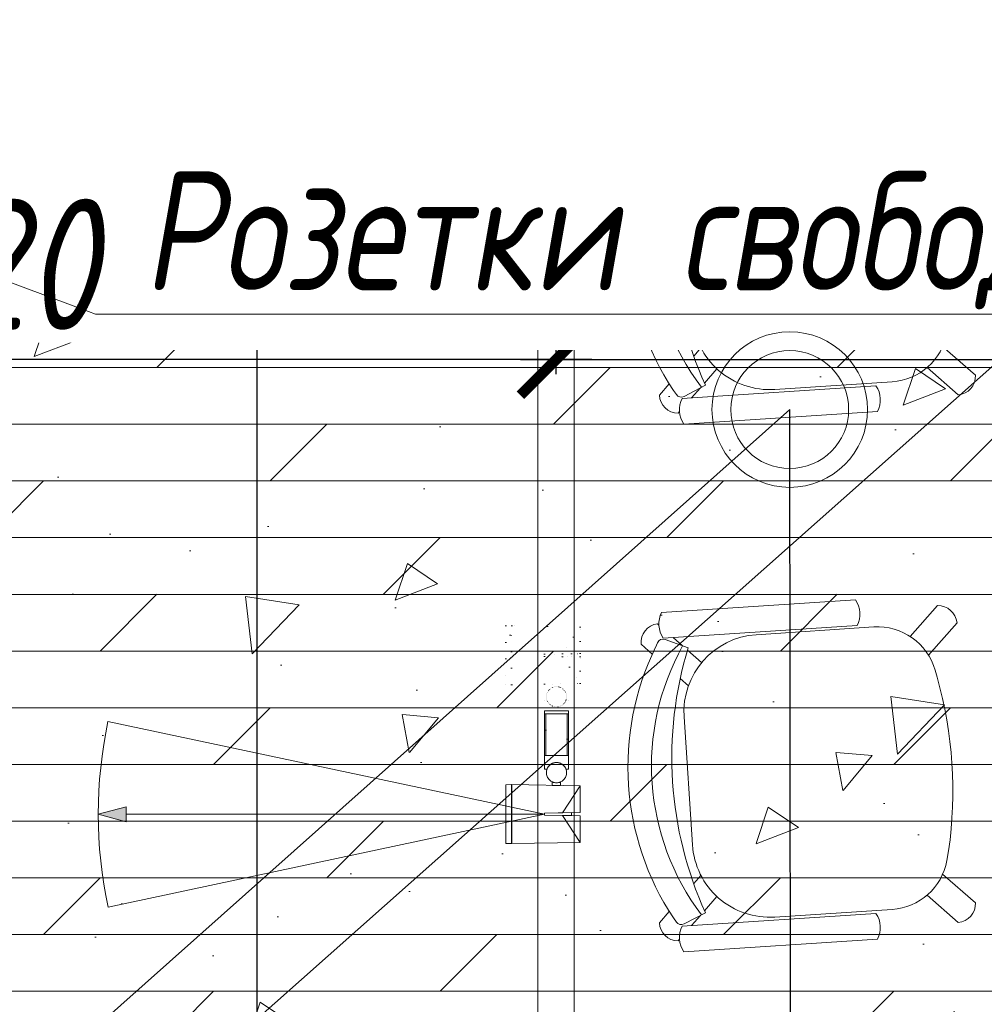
# Model space of a CAD drawing. Header units: millimetres. Extents: x -57162 to 485422, y -209335 to -9481.
# Tile 70 of 256: x 56158 to 57779, y -48314 to -46660. Entities that reach past the tile are written whole.
import ezdxf
from ezdxf import colors
from ezdxf.entities.mleader import LeaderData, LeaderLine
from ezdxf.math import Vec2, Vec3

# ---------------------------------------------------------------- set-up
doc = ezdxf.new("R2010")
doc.units = ezdxf.units.MM
doc.linetypes.add('Wipeout_Contour', pattern=[1, 0, -1])
doc.layers.get('Defpoints').update_dxf_attribs({"color": 31})
for name, color, linetype, lineweight in [('dim_light', 12, 'Continuous', 9), ('dim_pot', 128, 'Continuous', 9), ('light_pot', 52, 'Continuous', 15), ('meb', 26, 'Continuous', 15)]:
    doc.layers.add(name, color=color, linetype=linetype, lineweight=lineweight)
for name, color, linetype, lineweight, true_color in [('EOM vinoski', 7, 'Continuous', 5, 0x423200), ('pol', 7, 'Continuous', 15, 0x55666d), ('pot sh', 7, 'Continuous', 15, 0x261e3e), ('МЕБЕЛЬ НАША ЛИНИЯ', 7, 'Continuous', 0, 0x6a6a6a)]:
    doc.layers.add(name, color=color, linetype=linetype, lineweight=lineweight, true_color=true_color)
doc.styles.add('fl_iso paper', font='isocpeur.ttf', dxfattribs={"width": 0.8, "oblique": 10})
doc.styles.add('In tre', font='isocpeur.ttf', dxfattribs={"width": 0.8, "oblique": 10})
doc.dimstyles.new('In tre 1_75', dxfattribs={"dimtxt": 220, "dimasz": 120, "dimexe": 60, "dimexo": 10, "dimgap": 50, "dimtad": 1, "dimdec": 0, "dimrnd": 5, "dimzin": 0, "dimdsep": 46, "dimtxsty": 'fl_iso paper', "dimblk": 'ARCHTICK', "dimcen": 0, "dimdle": 60, "dimadec": 0, "dimazin": 0, "dimtfac": 1, "dimtdec": 0, "dimtofl": 0, "dimtmove": 1, "dimatfit": 1, "dimfxl": 1, "dimtfill": 1, "dimtolj": 1, "dimtzin": 0, "dimarcsym": 1})

# ---------------------------------------------------------------- blocks, each defined once
blk = doc.blocks.new('_ArchTick')
at = {"color": 0, "linetype": 'ByBlock', "lineweight": 9, "const_width": 0.15}
blk.add_lwpolyline([(-0.5, -0.5), (0.5, 0.5)], dxfattribs=at)
blk = doc.blocks.new('*D436')
at = {"layer": 'Defpoints', "color": 0, "transparency": 16777216}
for p in [(55039.1, -47230.3), (55039.1, -47265.2), (57059.1, -47265.2)]:
    blk.add_point(p, dxfattribs=at)
at = {"layer": 'dim_light', "color": 0, "lineweight": -2, "transparency": 16777216}
for p, q in [((55039.1, -47255.2), (55039.1, -47170.3)), ((57059.1, -47255.2), (57059.1, -47170.3)), ((57119.1, -47230.3), (54979.1, -47230.3))]:
    blk.add_line(p, q, dxfattribs=at)
at = {"layer": 'dim_light', "color": 0, "lineweight": -2, "transparency": 16777216, "xscale": 120, "yscale": 120, "zscale": 120, "rotation": 180}
blk.add_blockref('_ArchTick', (55039.1, -47230.3), dxfattribs=at)
at = {"layer": 'dim_light', "color": 0, "lineweight": -2, "transparency": 16777216, "xscale": 120, "yscale": 120, "zscale": 120}
blk.add_blockref('_ArchTick', (57059.1, -47230.3), dxfattribs=at)
at = {"layer": 'dim_light', "color": 0, "transparency": 16777216, "insert": (56049.1, -47070.3), "char_height": 220, "attachment_point": 5, "style": 'fl_iso paper', "bg_fill": 3, "box_fill_scale": 1.1, "bg_fill_color": 256, "bg_fill_true_color": 13158600, "bg_fill_transparency": 0}
blk.add_mtext('\\A1;2020', dxfattribs=at)
blk = doc.blocks.new('*D437')
at = {"layer": 'Defpoints', "color": 0, "transparency": 16777216}
for p in [(60259.1, -47230.3), (57059.1, -47265.2), (60259.1, -47265.2)]:
    blk.add_point(p, dxfattribs=at)
at = {"layer": 'dim_light', "color": 0, "lineweight": -2, "transparency": 16777216}
for p, q in [((57059.1, -47255.2), (57059.1, -47170.3)), ((60259.1, -47255.2), (60259.1, -47170.3)), ((56999.1, -47230.3), (60319.1, -47230.3))]:
    blk.add_line(p, q, dxfattribs=at)
at = {"layer": 'dim_light', "color": 0, "lineweight": -2, "transparency": 16777216, "xscale": 120, "yscale": 120, "zscale": 120, "rotation": 180}
blk.add_blockref('_ArchTick', (57059.1, -47230.3), dxfattribs=at)
at = {"layer": 'dim_light', "color": 0, "lineweight": -2, "transparency": 16777216, "xscale": 120, "yscale": 120, "zscale": 120}
blk.add_blockref('_ArchTick', (60259.1, -47230.3), dxfattribs=at)
at = {"layer": 'dim_light', "color": 0, "transparency": 16777216, "insert": (58659.1, -47070.3), "char_height": 220, "attachment_point": 5, "style": 'fl_iso paper', "bg_fill": 3, "box_fill_scale": 1.1, "bg_fill_color": 256, "bg_fill_true_color": 13158600, "bg_fill_transparency": 0}
blk.add_mtext('\\A1;3200', dxfattribs=at)
blk = doc.blocks.new('*U404')
at = {"layer": 'light_pot', "linetype": 'Continuous', "lineweight": 18, "true_color": 0x333300}
blk.add_hatch(color=48, dxfattribs=at).paths.add_polyline_path([(-770, -93.6), (-723.3, -81.1), (-723.3, -106.1)])
at = {"layer": 'light_pot', "color": 48, "linetype": 'Continuous', "lineweight": 18, "true_color": 0x333300}
for p, q in [((-770, -93.6), (-723.3, -81.1)), ((-723.3, -106.1), (-723.3, -81.1)), ((-770, -93.6), (-723.3, -106.1)), ((-20, -93.4), (-723.3, -93.6))]:
    blk.add_line(p, q, dxfattribs=at)
at = {"layer": 'light_pot', "color": 48, "linetype": 'Wipeout_Contour', "lineweight": 0, "ltscale": 27.581187, "true_color": 0x333300}
blk.add_lwpolyline([(-75.5, 123.9), (-75.5, 222.9), (-85, 222.7), (-85, 124.1), (-75.5, 123.9)], dxfattribs=at)
at = {"layer": 'light_pot', "color": 48, "linetype": 'Wipeout_Contour', "lineweight": 0, "ltscale": 54.880114, "true_color": 0x333300}
blk.add_lwpolyline([(40, 125.9), (40, 170.6), (-20, 171.6), (-20, 175.1), (40, 176.2), (40, 220.9), (-75, 222.9), (-75, 123.9), (40, 125.9)], dxfattribs=at)
at = {"layer": 'light_pot', "color": 48, "linetype": 'Wipeout_Contour', "lineweight": 0, "ltscale": 20.267003, "true_color": 0x333300}
blk.add_lwpolyline([(40, 176.2), (40, 220.9), (10, 175.7), (40, 176.2)], dxfattribs=at)
at = {"layer": 'light_pot', "color": 48, "linetype": 'Wipeout_Contour', "lineweight": 0, "ltscale": 27.795682, "true_color": 0x333300}
blk.add_lwpolyline([(25, 170.8), (25, 175.9), (-20, 175.1), (-20, 171.6), (25, 170.8)], dxfattribs=at)
at = {"layer": 'light_pot', "color": 48, "linetype": 'Wipeout_Contour', "lineweight": 0, "ltscale": 20.878376, "true_color": 0x333300}
blk.add_lwpolyline([(10, 171.1), (40, 125.9), (40, 170.6), (10, 171.1)], dxfattribs=at)
at = {"layer": 'light_pot', "color": 48, "linetype": 'Wipeout_Contour', "lineweight": 0, "ltscale": 440.919975, "true_color": 0x333300}
blk.add_lwpolyline([(17, 103.7), (16.9, 105.4), (16.7, 107), (16.3, 108.6), (15.7, 110.2), (15, 111.7), (14.1, 113.1), (13.1, 114.5), (12, 115.7), (10.8, 116.8), (9.4, 117.8), (8, 118.7), (6.5, 119.4), (4.9, 120), (3.3, 120.4), (1.7, 120.6), (0, 120.7), (-1.7, 120.6), (-3.3, 120.4), (-4.9, 120), (-6.5, 119.4), (-8, 118.7), (-9.4, 117.8), (-10.8, 116.8), (-12, 115.7), (-13.1, 114.5), (-14.1, 113.1), (-15, 111.7), (-15.7, 110.2), (-16.3, 108.6), (-16.7, 107), (-16.9, 105.4), (-17, 103.7), (-16.9, 102), (-16.7, 100.4), (-16.3, 98.8), (-15.7, 97.2), (-15, 95.7), (-14.1, 94.2), (-13.1, 92.9), (-12, 91.7), (-10.8, 90.5), (-9.4, 89.6), (-8, 88.7), (-6.5, 88), (-4.9, 87.4), (-3.3, 87), (-1.7, 86.8), (0, 86.7), (1.7, 86.8), (3.3, 87), (4.9, 87.4), (6.5, 88), (8, 88.7), (9.4, 89.6), (10.8, 90.5), (12, 91.7), (13.1, 92.9), (14.1, 94.2), (15, 95.7), (15.7, 97.2), (16.3, 98.8), (16.7, 100.4), (16.9, 102), (17, 103.7)], dxfattribs=at)
blk.add_lwpolyline([(17, 103.7), (16.9, 105.4), (16.7, 107), (16.3, 108.6), (15.7, 110.2), (15, 111.7), (14.1, 113.1), (13.1, 114.5), (12, 115.7), (10.8, 116.8), (9.4, 117.8), (8, 118.7), (6.5, 119.4), (4.9, 120), (3.3, 120.4), (1.7, 120.6), (0, 120.7), (-1.7, 120.6), (-3.3, 120.4), (-4.9, 120), (-6.5, 119.4), (-8, 118.7), (-9.4, 117.8), (-10.8, 116.8), (-12, 115.7), (-13.1, 114.5), (-14.1, 113.1), (-15, 111.7), (-15.7, 110.2), (-16.3, 108.6), (-16.7, 107), (-16.9, 105.4), (-17, 103.7), (-16.9, 102), (-16.7, 100.4), (-16.3, 98.8), (-15.7, 97.2), (-15, 95.7), (-14.1, 94.2), (-13.1, 92.9), (-12, 91.7), (-10.8, 90.5), (-9.4, 89.6), (-8, 88.7), (-6.5, 88), (-4.9, 87.4), (-3.3, 87), (-1.7, 86.8), (0, 86.7), (1.7, 86.8), (3.3, 87), (4.9, 87.4), (6.5, 88), (8, 88.7), (9.4, 89.6), (10.8, 90.5), (12, 91.7), (13.1, 92.9), (14.1, 94.2), (15, 95.7), (15.7, 97.2), (16.3, 98.8), (16.7, 100.4), (16.9, 102), (17, 103.7)], dxfattribs=at)
at = {"layer": 'light_pot', "color": 48, "linetype": 'Wipeout_Contour', "lineweight": 0, "ltscale": 87.339052, "true_color": 0x333300}
blk.add_lwpolyline([(7, 119.2), (7, 119.2), (7, 125.3), (-7, 125.1), (-7, 119.2), (-7, 119.2), (-5.3, 119.8), (-3.6, 120.3), (-1.8, 120.6), (0, 120.7), (1.8, 120.6), (3.6, 120.3), (5.3, 119.8), (7, 119.2)], dxfattribs=at)
at = {"layer": 'light_pot', "color": 48, "linetype": 'Wipeout_Contour', "lineweight": 0, "ltscale": 149.796586, "true_color": 0x333300}
blk.add_lwpolyline([(-16, 97.9), (-20, 97.9), (-20, 0), (20, 0), (20, 97.9), (16, 97.9), (14.9, 95.5), (13.5, 93.3), (11.7, 91.4), (9.7, 89.8), (7.5, 88.4), (5.1, 87.5), (2.6, 86.9), (0, 86.7), (-2.6, 86.9), (-5.1, 87.5), (-7.5, 88.4), (-9.7, 89.8), (-11.7, 91.4), (-13.5, 93.3), (-14.9, 95.5), (-16, 97.9)], dxfattribs=at)
at = {"layer": 'light_pot', "color": 48, "linetype": 'Continuous', "lineweight": 18, "true_color": 0x333300, "flags": 128}
for points in [[(-16, -17.9), (-20, -17.9), (-20, 80), (20, 80), (20, -17.9), (16, -17.9), (14.9, -15.5), (13.5, -13.3), (11.7, -11.4), (9.7, -9.8), (7.5, -8.4), (5.1, -7.5), (2.6, -6.9), (0, -6.7), (-2.6, -6.9), (-5.1, -7.5), (-7.5, -8.4), (-9.7, -9.8), (-11.7, -11.4), (-13.5, -13.3), (-14.9, -15.5)], [(18, 75), (18, 5), (-18, 5), (-18, 75)], [(18, 75), (18, 5), (-18, 5), (-18, 75)], [(17, -23.7), (16.9, -25.4), (16.7, -27), (16.3, -28.6), (15.7, -30.2), (15, -31.7), (14.1, -33.1), (13.1, -34.5), (12, -35.7), (10.8, -36.8), (9.4, -37.8), (8, -38.7), (6.5, -39.4), (4.9, -40), (3.3, -40.4), (1.7, -40.6), (0, -40.7), (-1.7, -40.6), (-3.3, -40.4), (-4.9, -40), (-6.5, -39.4), (-8, -38.7), (-9.4, -37.8), (-10.8, -36.8), (-12, -35.7), (-13.1, -34.5), (-14.1, -33.1), (-15, -31.7), (-15.7, -30.2), (-16.3, -28.6), (-16.7, -27), (-16.9, -25.4), (-17, -23.7), (-16.9, -22), (-16.7, -20.4), (-16.3, -18.8), (-15.7, -17.2), (-15, -15.7), (-14.1, -14.2), (-13.1, -12.9), (-12, -11.7), (-10.8, -10.5), (-9.4, -9.6), (-8, -8.7), (-6.5, -8), (-4.9, -7.4), (-3.3, -7), (-1.7, -6.8), (0, -6.7), (1.7, -6.8), (3.3, -7), (4.9, -7.4), (6.5, -8), (8, -8.7), (9.4, -9.6), (10.8, -10.5), (12, -11.7), (13.1, -12.9), (14.1, -14.2), (15, -15.7), (15.7, -17.2), (16.3, -18.8), (16.7, -20.4), (16.9, -22)], [(17, -23.7), (16.9, -25.4), (16.7, -27), (16.3, -28.6), (15.7, -30.2), (15, -31.7), (14.1, -33.1), (13.1, -34.5), (12, -35.7), (10.8, -36.8), (9.4, -37.8), (8, -38.7), (6.5, -39.4), (4.9, -40), (3.3, -40.4), (1.7, -40.6), (0, -40.7), (-1.7, -40.6), (-3.3, -40.4), (-4.9, -40), (-6.5, -39.4), (-8, -38.7), (-9.4, -37.8), (-10.8, -36.8), (-12, -35.7), (-13.1, -34.5), (-14.1, -33.1), (-15, -31.7), (-15.7, -30.2), (-16.3, -28.6), (-16.7, -27), (-16.9, -25.4), (-17, -23.7), (-16.9, -22), (-16.7, -20.4), (-16.3, -18.8), (-15.7, -17.2), (-15, -15.7), (-14.1, -14.2), (-13.1, -12.9), (-12, -11.7), (-10.8, -10.5), (-9.4, -9.6), (-8, -8.7), (-6.5, -8), (-4.9, -7.4), (-3.3, -7), (-1.7, -6.8), (0, -6.7), (1.7, -6.8), (3.3, -7), (4.9, -7.4), (6.5, -8), (8, -8.7), (9.4, -9.6), (10.8, -10.5), (12, -11.7), (13.1, -12.9), (14.1, -14.2), (15, -15.7), (15.7, -17.2), (16.3, -18.8), (16.7, -20.4), (16.9, -22)], [(-75.5, -43.9), (-75.5, -142.9), (-85, -142.7), (-85, -44.1)], [(-75.5, -43.9), (-85, -44.1), (-85, -142.7), (-75.5, -142.9)], [(40, -45.9), (40, -90.6), (-20, -91.6), (-20, -95.1), (40, -96.2), (40, -140.9), (-75, -142.9), (-75, -43.9)], [(40, -45.9), (40, -90.6), (-20, -91.6), (-20, -95.1), (40, -96.2), (40, -140.9), (-75, -142.9), (-75, -43.9)], [(7, -39.2), (7, -39.2), (7, -45.3), (-7, -45.1), (-7, -39.2), (-7, -39.2), (-5.3, -39.8), (-3.6, -40.3), (-1.8, -40.6), (0, -40.7), (1.8, -40.6), (3.6, -40.3), (5.3, -39.8)], [(10, -91.1), (40, -45.9), (40, -90.6)], [(10, -91.1), (40, -90.6), (40, -45.9)], [(25, -90.8), (25, -95.9), (-20, -95.1), (-20, -91.6)], [(25, -90.8), (25, -95.9), (-20, -95.1), (-20, -91.6)], [(40, -96.2), (40, -140.9), (10, -95.7)], [(40, -96.2), (10, -95.7), (40, -140.9)]]:
    blk.add_lwpolyline(points, close=True, dxfattribs=at)
for points in [[(-16, -17.9, -0.31502), (0, -6.7, -0.31502), (16, -17.9), (20, -17.9), (20, 80), (-20, 80), (-20, -17.9)], [(-753.6, 62.3), (-20, -93.4), (-753.5, -249.6, -0.105104)], [(7, -39.2, -0.214789), (-7, -39.2), (-7, -39.2), (-7, -45.1), (7, -45.3), (7, -39.2)]]:
    blk.add_lwpolyline(points, format="xyb", close=True, dxfattribs=at)
at = {"layer": 'light_pot', "color": 48, "linetype": 'Wipeout_Contour', "lineweight": 0, "ltscale": 27.398732, "true_color": 0x333300}
blk.add_lwpolyline([(18, 5), (18, 75), (-18, 75), (-18, 5), (18, 5)], dxfattribs=at)
blk = doc.blocks.new('*D468')
at = {"layer": 'Defpoints', "color": 0, "transparency": 16777216}
for p in [(57028.6, -45289.1), (56556.3, -53639.1), (57059.2, -53639.1)]:
    blk.add_point(p, dxfattribs=at)
at = {"layer": 'dim_light', "color": 0, "lineweight": -2, "transparency": 16777216}
for p, q in [((56556.3, -45229.1), (56556.3, -53699.1)), ((57018.6, -45289.1), (56496.3, -45289.1)), ((57049.2, -53639.1), (56496.3, -53639.1))]:
    blk.add_line(p, q, dxfattribs=at)
at = {"layer": 'dim_light', "color": 0, "lineweight": -2, "transparency": 16777216, "xscale": 120, "yscale": 120, "zscale": 120}
for p, rotation in [((56556.3, -45289.1), 90), ((56556.3, -53639.1), 270)]:
    blk.add_blockref('_ArchTick', p, dxfattribs=dict(at, rotation=rotation))
at = {"layer": 'dim_light', "color": 0, "transparency": 16777216, "insert": (56396.3, -49464.1), "char_height": 220, "attachment_point": 5, "rotation": 90, "style": 'fl_iso paper', "bg_fill": 3, "box_fill_scale": 1.1, "bg_fill_color": 256, "bg_fill_true_color": 13158600, "bg_fill_transparency": 0}
blk.add_mtext('\\A1;8350', dxfattribs=at)
blk = doc.blocks.new('indiana visitor_s')
at = {"layer": 'МЕБЕЛЬ НАША ЛИНИЯ', "linetype": 'Continuous'}
for p, q in [((-234.5, 265.2), (-216.7, 247.4)), ((234.3, 265.4), (216.5, 247.6)), ((-267, 235.9), (-264.4, 233.3)), ((-235.4, 236.5), (-228.1, 241)), ((235, 237.7), (227.5, 241.5)), ((266.8, 235.7), (264.4, 233.3)), ((-286, 227.4), (-286, -99)), ((-242.7, 227.4), (-242.7, -99)), ((-222.8, 187), (-239.3, 224)), ((223.1, 186.8), (239.7, 224.7)), ((242, 227.4), (242, -99)), ((285.3, 227.4), (285.3, -99)), ((-242.7, 211.6), (-226.7, 195.6)), ((-172.8, 203.4), (-159.7, 190.4)), ((-107.7, 201.2), (107.7, 201.2)), ((172.4, 203.5), (159.4, 190.5)), ((242, 210.9), (227, 195.9)), ((-219.4, 188.3), (-196.9, 165.8)), ((219.3, 188.2), (196.9, 165.8)), ((-237.7, 71.2), (-237.7, -126.5)), ((237.7, 71.2), (237.7, -126.9)), ((-266.8, -235.7), (-217.7, -186.6)), ((266.8, -235.7), (217.8, -186.7)), ((-235.7, -266.8), (-184, -215.1)), ((-161.9, -223.5), (-145.5, -227.6)), ((158.4, -224.7), (146.8, -227.2)), ((235.7, -266.8), (184.3, -215.4))]:
    blk.add_line(p, q, dxfattribs=at)
for centre, radius, start, end in [((0.1, -156.1), 458, 60.2249, 119.8821), ((-235.3, 233.5), 31.7, 88.7139, 175.7843), ((235, 233.6), 31.8, 3.7654, 91.3396), ((2.2, -152.7), 414.8, 57.1762, 123.3523), ((-264.3, 190.5), 42.8, 59.6199, 120.3801), ((-230.2, 228), 10, 121.5324, 204.0412), ((230.5, 228.7), 10, 335.9588, 63.1701), ((263.7, 190.5), 42.8, 59.6199, 120.3801), ((-0.1, -404.6), 632.1, 69.3265, 110.633), ((-107.7, 71.2), 130, 90, 180), ((107.7, 71.2), 130, 0, 90), ((-264.3, -62.2), 42.7, 239.5345, 300.4655), ((263.7, -62.2), 42.7, 239.5345, 300.4655), ((-137.7, -126.5), 100, 180, 255.9983), ((137.7, -126.9), 100, 281.9515, 360), ((-0.3, 464.5), 707.2, 258.1526, 282.0043), ((-235.4, -235.4), 31.5, 180.6369, 269.3631), ((233.9, -233.9), 32.9, 273.1192, 356.8808)]:
    blk.add_arc(centre, radius, start, end, dxfattribs=at)
blk = doc.blocks.new('_DOT')
at = {"color": 0, "linetype": 'ByBlock'}
blk.add_line((-0.5, 0), (-1, 0), dxfattribs=at)
at = {"color": 0, "linetype": 'ByBlock', "const_width": 0.5}
blk.add_lwpolyline([(-0.25, 0, 1), (0.25, 0, 1)], format="xyb", close=True, dxfattribs=at)

msp = doc.modelspace()

# ---------------------------------------------------------------- hatches: boundary and pattern name
at = {"layer": 'pol'}
h = msp.add_hatch(dxfattribs=at)
h.set_pattern_fill('DOLMIT', color=256, scale=15)
h.paths.add_polyline_path([(55039.1, -53639.1), (55039.1, -46189.1), (55539.1, -46189.1), (55539.1, -45289.1), (61679.1, -45289.1), (61679.1, -45939.1), (62279.1, -45939.1), (62279.1, -53639.1), (59429.1, -53639.1), (59429.1, -52639.1), (58429.1, -52639.1), (58429.1, -53639.1)])
at = {"layer": 'pot sh', "linetype": 'ByBlock', "lineweight": 0, "true_color": 0x878581}
h = msp.add_hatch(dxfattribs=at)
h.set_pattern_fill('AR-CONC', color=252, scale=4, angle=180)
h.paths.add_polyline_path([(55039.1, -53639.1), (55039.1, -46189.1), (55539.1, -46189.1), (55539.1, -45289.1), (61679.1, -45289.1), (61679.1, -45939.1), (62279.1, -45939.1), (62279.1, -53639.1), (59429.1, -53639.1), (59429.1, -52639.1), (58429.1, -52639.1), (58429.1, -53639.1)])

# ---------------------------------------------------------------- block references
at = {"layer": 'light_pot'}
msp.add_blockref('*U404', (57059.7, -47900.7), dxfattribs=at)
at = {"layer": 'meb', "linetype": 'ByBlock', "rotation": 93.73602006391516}
msp.add_blockref('indiana visitor_s', (57481.9, -47925.2), dxfattribs=at)

# ---------------------------------------------------------------- next in the draw order: dimensions: what is measured, and where the dimension line sits
at = {"layer": 'dim_light'}
dim = msp.add_linear_dim(base=(55039.1, -47230.3), p1=(57059.1, -47265.2), p2=(55039.1, -47265.2), dimstyle='In tre 1_75', dxfattribs=at)
dim.commit()
dim.dimension.update_dxf_attribs({"geometry": '*D436', "text_midpoint": (56049.1, -47070.3)})

# ---------------------------------------------------------------- next in the draw order: linework, layer by layer
at = {"layer": 'light_pot', "flags": 128}
msp.add_lwpolyline([(57089.6, -45289.1), (57089.7, -53639.1), (57028.7, -53639.1), (57028.6, -45289.1)], close=True, dxfattribs=at)

# ---------------------------------------------------------------- next in the draw order: dimensions: what is measured, and where the dimension line sits
at = {"layer": 'dim_light'}
dim = msp.add_linear_dim(base=(60259.1, -47230.3), p1=(57059.1, -47265.2), p2=(60259.1, -47265.2), dimstyle='In tre 1_75', dxfattribs=at)
dim.commit()
dim.dimension.update_dxf_attribs({"geometry": '*D437', "text_midpoint": (58659.1, -47070.3)})

# ---------------------------------------------------------------- next in the draw order: linework, layer by layer
at = {"layer": 'dim_pot', "lineweight": 0, "ltscale": 20}
msp.add_circle((57451.6, -47314.5), 99, dxfattribs=at)

# ---------------------------------------------------------------- next in the draw order: dimensions: what is measured, and where the dimension line sits
at = {"layer": 'dim_light'}
dim = msp.add_linear_dim(base=(56556.3, -53639.1), p1=(57028.6, -45289.1), p2=(57059.2, -53639.1), angle=90, dimstyle='In tre 1_75', dxfattribs=at)
dim.commit()
dim.dimension.update_dxf_attribs({"geometry": '*D468', "text_midpoint": (56396.3, -49464.1)})

# ---------------------------------------------------------------- next in the draw order: leaders
at = {"layer": 'pol', "color": 0, "linetype": 'ByBlock'}
ml = msp.add_multileader_mtext('Standard', dxfattribs=at)
ml.set_content('Керамогранит под камень^J600х1200 мм', style='In tre')
ml.set_leader_properties()
ml.build(insert=Vec2(0, 0))
ml.multileader.update_dxf_attribs({"text_left_attachment_type": 6, "text_right_attachment_type": 6, "dogleg_length": 1, "arrow_head_size": 0, "scale": 50})
ctx = ml.context
ctx.base_point, ctx.scale, ctx.char_height, ctx.arrow_head_size, ctx.landing_gap_size, ctx.plane_origin = Vec3(45744.7, -46505), 50, 200, 0, 4.5, Vec3(52556.5, -41665.1)
ctx.left_attachment, ctx.right_attachment = 6, 6
notes = []
notes.append((ctx, [(0, (1, 1, 0), (48479, -46505), (-1, 0), 50, [(1, [(50100.5, -44126.8)], 0, [])])]))
ctx.mtext.insert, ctx.mtext.width, ctx.mtext.defined_height, ctx.mtext.flow_direction = Vec3(45749.2, -46265), 2737.458, 696.6, 5
ctx.mtext.has_bg_fill, ctx.mtext.bg_color, ctx.mtext.bg_scale_factor, ctx.mtext.bg_transparency, ctx.mtext.use_window_bg_color = 1, -1027028792, 1.5, 0, 1
for ctx, leaders in notes:
    for number, flags, end, landing, length, lines in leaders:
        leader = LeaderData()
        leader.index, (leader.has_last_leader_line, leader.has_dogleg_vector, leader.attachment_direction) = number, flags
        leader.last_leader_point, leader.dogleg_vector, leader.dogleg_length = Vec3(end), Vec3(landing), length
        for number, points, colour, breaks in lines:
            line = LeaderLine()
            line.index, line.vertices, line.color, line.breaks = number, Vec3.list(points), colors.encode_raw_color(colour), breaks
            leader.lines.append(line)
        ctx.leaders.append(leader)

# ---------------------------------------------------------------- next in the draw order: block references
at = {"layer": 'meb', "linetype": 'ByBlock', "rotation": 93.73602006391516}
msp.add_blockref('indiana visitor_s', (57481.9, -47038.9), dxfattribs=at)

# ---------------------------------------------------------------- next in the draw order: leaders
at = {"layer": 'EOM vinoski', "linetype": 'ByBlock', "lineweight": 0}
ml = msp.add_multileader_mtext('Standard', dxfattribs=at)
ml.set_content('Розетки свободного назначения', color=256, style='fl_iso paper')
ml.set_leader_properties(lineweight=5)
ml.set_arrow_properties(name='DOT')
ml.build(insert=Vec2(0, 0))
ml.multileader.update_dxf_attribs({"has_dogleg": 0, "text_left_attachment_type": 6, "text_right_attachment_type": 6, "dogleg_length": 0.5, "arrow_head_size": 40, "scale": 40})
ctx = ml.context
ctx.base_point, ctx.scale, ctx.char_height, ctx.arrow_head_size, ctx.landing_gap_size, ctx.plane_origin = Vec3(56285.1, -47154.4), 40, 200, 40, 80, Vec3(49138.5, -46226.5)
ctx.left_attachment, ctx.right_attachment = 6, 6
notes = []
notes.append((ctx, [(1, (1, 1, 0), (56265.1, -47154.4), (1, 0), 20, [(0, [(55039.1, -46689.1)], 0, [])])]))
ctx.mtext.insert, ctx.mtext.width, ctx.mtext.defined_height, ctx.mtext.line_spacing_factor, ctx.mtext.flow_direction = Vec3(56365.1, -46914.4), 2197.246, 629.7, 0.9, 5
ctx.mtext.has_bg_fill, ctx.mtext.bg_color, ctx.mtext.bg_scale_factor, ctx.mtext.bg_transparency, ctx.mtext.use_window_bg_color = 1, -1027028792, 1.5, 0, 1
for ctx, leaders in notes:
    for number, flags, end, landing, length, lines in leaders:
        leader = LeaderData()
        leader.index, (leader.has_last_leader_line, leader.has_dogleg_vector, leader.attachment_direction) = number, flags
        leader.last_leader_point, leader.dogleg_vector, leader.dogleg_length = Vec3(end), Vec3(landing), length
        for number, points, colour, breaks in lines:
            line = LeaderLine()
            line.index, line.vertices, line.color, line.breaks = number, Vec3.list(points), colors.encode_raw_color(colour), breaks
            leader.lines.append(line)
        ctx.leaders.append(leader)

# ---------------------------------------------------------------- next in the draw order: linework, layer by layer
at = {"layer": 'dim_pot', "lineweight": 0, "ltscale": 20}
msp.add_circle((57451.6, -47314.5), 130.7, dxfattribs=at)

# ---------------------------------------------------------------- next in the draw order: leaders
at = {"layer": 'pol', "color": 1, "linetype": 'ByBlock', "true_color": 0xff0000}
ml = msp.add_multileader_mtext('Standard', dxfattribs=at)
ml.set_content('Лоток щелевой\\Pводоотводный в полу, модульный. Лщ-2', color=(255, 0, 0), style='In tre')
ml.set_leader_properties()
ml.build(insert=Vec2(0, 0))
ml.multileader.update_dxf_attribs({"text_left_attachment_type": 6, "text_right_attachment_type": 6, "dogleg_length": 1, "arrow_head_size": 0, "scale": 50})
ctx = ml.context
ctx.base_point, ctx.scale, ctx.char_height, ctx.arrow_head_size, ctx.landing_gap_size, ctx.plane_origin = Vec3(50013.7, -46498), 50, 200, 0, 4.5, Vec3(56919.9, -41658.1)
ctx.left_attachment, ctx.right_attachment = 6, 6
notes = []
notes.append((ctx, [(0, (1, 1, 0), (52279.5, -46498), (-1, 0), 50, [(1, [(53369.7, -42739.1)], 0, [])])]))
ctx.mtext.insert, ctx.mtext.width, ctx.mtext.defined_height, ctx.mtext.flow_direction = Vec3(50018.2, -46238), 2329.345, 696.6, 5
ctx.mtext.has_bg_fill, ctx.mtext.bg_color, ctx.mtext.bg_scale_factor, ctx.mtext.bg_transparency, ctx.mtext.use_window_bg_color = 1, -1027028792, 1.5, 0, 1
for ctx, leaders in notes:
    for number, flags, end, landing, length, lines in leaders:
        leader = LeaderData()
        leader.index, (leader.has_last_leader_line, leader.has_dogleg_vector, leader.attachment_direction) = number, flags
        leader.last_leader_point, leader.dogleg_vector, leader.dogleg_length = Vec3(end), Vec3(landing), length
        for number, points, colour, breaks in lines:
            line = LeaderLine()
            line.index, line.vertices, line.color, line.breaks = number, Vec3.list(points), colors.encode_raw_color(colour), breaks
            leader.lines.append(line)
        ctx.leaders.append(leader)

# ---------------------------------------------------------------- next in the draw order: leaders
at = {"layer": 'dim_pot', "color": 18, "linetype": 'ByBlock', "true_color": 0x000000}
ml = msp.add_multileader_mtext('Standard', dxfattribs=at)
ml.set_content('Потолочный диффузор ДПУ', color=(0, 0, 0), style='fl_iso paper')
ml.set_leader_properties()
ml.build(insert=Vec2(0, 0))
ml.multileader.update_dxf_attribs({"text_left_attachment_type": 6, "text_right_attachment_type": 6})
ctx = ml.context
ctx.base_point, ctx.char_height, ctx.plane_origin = Vec3(52165.8, -49953.4), 200, Vec3(54530.4, -46700.5)
ctx.left_attachment, ctx.right_attachment, ctx.text_align_type = 6, 6, 2
notes = []
notes.append((ctx, [(1, (1, 1, 0), (54487, -49953.4), (-1, 0), 82, [(0, [(57456.3, -51655), (57451.6, -47314.5)], 0, [])])]))
ctx.mtext.insert, ctx.mtext.width, ctx.mtext.alignment, ctx.mtext.flow_direction = Vec3(54403, -49713.4), 2313.974, 3, 5
ctx.mtext.has_bg_fill, ctx.mtext.bg_color, ctx.mtext.bg_scale_factor, ctx.mtext.bg_transparency, ctx.mtext.use_window_bg_color = 1, -1027028792, 1.5, 0, 1
for ctx, leaders in notes:
    for number, flags, end, landing, length, lines in leaders:
        leader = LeaderData()
        leader.index, (leader.has_last_leader_line, leader.has_dogleg_vector, leader.attachment_direction) = number, flags
        leader.last_leader_point, leader.dogleg_vector, leader.dogleg_length = Vec3(end), Vec3(landing), length
        for number, points, colour, breaks in lines:
            line = LeaderLine()
            line.index, line.vertices, line.color, line.breaks = number, Vec3.list(points), colors.encode_raw_color(colour), breaks
            leader.lines.append(line)
        ctx.leaders.append(leader)

# ---------------------------------------------------------------- next in the draw order: leaders
ml = msp.add_multileader_mtext('Standard', dxfattribs=at)
ml.set_content('{\\C7;Ороситель спринклерный}', color=(0, 0, 0), style='fl_iso paper')
ml.set_leader_properties()
ml.build(insert=Vec2(0, 0))
ml.multileader.update_dxf_attribs({"text_left_attachment_type": 6, "text_right_attachment_type": 6})
ctx = ml.context
ctx.base_point, ctx.char_height, ctx.plane_origin = Vec3(51988.4, -47474.8), 200, Vec3(54353, -44221.9)
ctx.left_attachment, ctx.right_attachment, ctx.text_align_type = 6, 6, 2
notes = []
notes.append((ctx, [(1, (1, 1, 0), (54557.6, -47474.8), (-1, 0), 82, [(1, [(56369.8, -46461.6), (58685.3, -46448.8), (56366.2, -48506.6)], 0, [])])]))
ctx.mtext.insert, ctx.mtext.width, ctx.mtext.alignment, ctx.mtext.flow_direction = Vec3(54473.7, -47214.8), 2562.382, 3, 5
ctx.mtext.has_bg_fill, ctx.mtext.bg_color, ctx.mtext.bg_scale_factor, ctx.mtext.bg_transparency, ctx.mtext.use_window_bg_color = 1, -1027028792, 1.5, 0, 1
for ctx, leaders in notes:
    for number, flags, end, landing, length, lines in leaders:
        leader = LeaderData()
        leader.index, (leader.has_last_leader_line, leader.has_dogleg_vector, leader.attachment_direction) = number, flags
        leader.last_leader_point, leader.dogleg_vector, leader.dogleg_length = Vec3(end), Vec3(landing), length
        for number, points, colour, breaks in lines:
            line = LeaderLine()
            line.index, line.vertices, line.color, line.breaks = number, Vec3.list(points), colors.encode_raw_color(colour), breaks
            leader.lines.append(line)
        ctx.leaders.append(leader)

doc.saveas('drawing.dxf')
